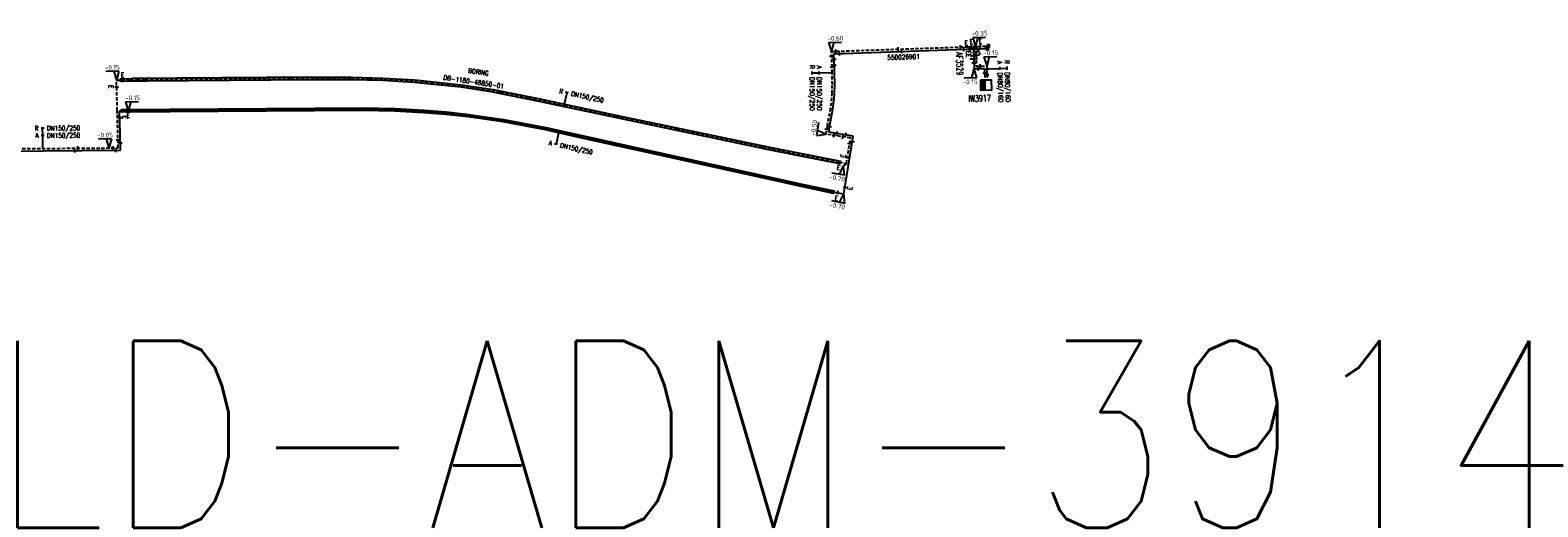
# Model space of a CAD drawing. Header units: millimetres. Extents: x 0 to 118318689, y 0 to 490460760.
# Tile 116 of 117: x 117977689 to 118268279, y 488445788 to 488537665. Entities that reach past the tile are written whole.
import ezdxf
from ezdxf.enums import TextEntityAlignment as Align

# ---------------------------------------------------------------- set-up
doc = ezdxf.new("R2010")
doc.units = ezdxf.units.MM
doc.header["$LTSCALE"] = 200
doc.linetypes.add('HIDDEN2', pattern=[4.7625, 3.175, -1.5875])
doc.layers.get('0').update_dxf_attribs({"color": 8})
for name, color, linetype in [('LD-I-lekdetectiecode', 7, 'Continuous'), ('WT-C-AFSLUITER', 7, 'Continuous'), ('WT-C-kastWM', 7, 'Continuous'), ('WT-C-mof', 7, 'Continuous'), ('WT-C-tstuk', 7, 'Continuous'), ('WT-I-diam', 7, 'Continuous'), ('WT-I-info', 7, 'Continuous'), ('WT-I-NAP', 7, 'Continuous'), ('WT-L-aanvoer', 6, 'Continuous'), ('WT-L-MANTELBUIS', 6, 'Continuous'), ('WT-L-retour', 6, 'HIDDEN2')]:
    doc.layers.add(name, color=color, linetype=linetype)
doc.styles.add('DIN17', font='ROMANS.SHX', dxfattribs={"width": 0.9})
doc.styles.add('ISOCP', font='ISOCP.SHX')

# ---------------------------------------------------------------- blocks, each defined once
blk = doc.blocks.new('LR-hyp')
at = {"color": 7, "linetype": 'ByBlock', "lineweight": -3, "style": 'DIN17', "width": 0.9}
blk.add_attdef('*1', text='', height=1.8, dxfattribs=at).set_placement((0, 0), align=Align.MIDDLE)
at = {"color": 7, "linetype": 'ByBlock', "lineweight": -2, "style": 'DIN17', "width": 0.9, "flags": 1}
blk.add_attdef('*2', text='', height=1.8, dxfattribs=at).set_placement((0, -5), align=Align.MIDDLE)
blk = doc.blocks.new('LR-mof')
at = {"color": 0, "linetype": 'ByBlock', "lineweight": -2}
blk.add_line((0, -0.75), (0, 0.75), dxfattribs=at)
blk = doc.blocks.new('LR-mofD')
at = {"color": 0, "linetype": 'ByBlock', "lineweight": -2}
blk.add_line((0, -0.75), (0, 0.75), dxfattribs=at)
at = {"color": 1, "linetype": 'ByBlock', "lineweight": -3, "style": 'DIN17', "width": 0.9}
blk.add_attdef('*1', text='', height=1.8, dxfattribs=at).set_placement((0, 2), align=Align.MIDDLE)
blk = doc.blocks.new('LR-AFS')
at = {"color": 0, "lineweight": -3, "const_width": 0.7}
blk.add_lwpolyline([(0, -1.5), (0, 1.5)], dxfattribs=at)
at = {"color": 7, "linetype": 'ByBlock', "lineweight": -2, "style": 'DIN17', "width": 0.9}
blk.add_attdef('*1', text='', height=2.5, dxfattribs=at).set_placement((0, 5), align=Align.MIDDLE)
at = {"color": 0, "linetype": 'ByBlock', "lineweight": -2, "style": 'DIN17', "width": 0.3, "flags": 1}
for tag, p in [('*2', (2.5, 1.5)), ('OCODE', (-7.5, -2.5)), ('ST', (-7.5, -5)), ('VCODE', (-2.5, -5)), ('NCODE', (-2.5, -2.5)), ('NIVO', (2.5, -5)), ('BC', (2.5, -2.5)), ('IMM', (7.5, -5)), ('RK', (7.5, -2.5)), ('VERTR', (-7.5, -10)), ('DEKM', (-7.5, -12.5)), ('FABR', (-7.5, -7.5)), ('PDATUM', (-2.5, -12.5)), ('OPBLEN', (-2.5, -10)), ('TYPE', (-2.5, -7.5)), ('OPBOUW', (2.5, -7.5)), ('HULPST', (2.5, -10)), ('OPM', (2.5, -12.5)), ('VERLSP', (7.5, -10)), ('BEDIEN', (7.5, -7.5)), ('BORD', (7.5, -12.5)), ('BORDL', (-7.5, -15)), ('BORDX', (-2.5, -15)), ('BORDY', (2.5, -15)), ('BORDZ', (7.5, -15))]:
    blk.add_attdef(tag, text='', height=1.8, dxfattribs=at).set_placement(p, align=Align.MIDDLE)
blk = doc.blocks.new('LR-tsb')
blk.add_circle((0, 0), 0.375)
blk = doc.blocks.new('nap1')
at = {"color": 0, "linetype": 'Continuous'}
for p, q in [((-1, 3.5), (0, 0)), ((-1, 3.5), (4, 3.5)), ((1, 3.5), (0, 0))]:
    blk.add_line(p, q, dxfattribs=at)
at = {"color": 0, "linetype": 'Continuous', "style": 'ISOCP'}
for tag, p in [('*1', (1.7, 5)), ('*2', (4, 1.5))]:
    blk.add_attdef(tag, text='', height=1.8, dxfattribs=at).set_placement(p, align=Align.MIDDLE)
blk = doc.blocks.new('LR-smof')
at = {"color": 0, "linetype": 'ByBlock', "lineweight": -2}
blk.add_lwpolyline([(1, 0.5), (0, 0.5), (0, -0.5), (1, -0.5)], dxfattribs=at)
blk = doc.blocks.new('nap2')
at = {"color": 0, "linetype": 'Continuous'}
for p, q in [((1, 3.5), (-4, 3.5)), ((-1, 3.5), (0, 0)), ((1, 3.5), (0, 0))]:
    blk.add_line(p, q, dxfattribs=at)
at = {"color": 0, "linetype": 'Continuous', "style": 'ISOCP'}
for tag, p in [('*1', (-1.5, 5)), ('*2', (-4, 1.5))]:
    blk.add_attdef(tag, text='', height=1.8, dxfattribs=at).set_placement(p, align=Align.MIDDLE)
blk = doc.blocks.new('LR-kastWM')
at = {"color": 0, "linetype": 'ByBlock', "lineweight": -3}
blk.add_lwpolyline([(-2, 2), (2, 2), (2, -2), (-2, -2)], close=True, dxfattribs=at)
at = {"color": 0}
blk.add_solid([(-2, -2), (0, -2), (-2, 2), (0, 2)], dxfattribs=at)
at = {"color": 7, "linetype": 'ByBlock', "lineweight": -3, "style": 'DIN17', "width": 0.7}
for tag, p in [('*1', (0, 5)), ('*2', (0, -5))]:
    blk.add_attdef(tag, text='', height=2.5, dxfattribs=at).set_placement(p, align=Align.MIDDLE)
at = {"color": 0, "linetype": 'ByBlock', "lineweight": -2, "style": 'DIN17', "width": 0.3, "flags": 1}
for tag, p in [('OCODE', (4.5, 1.25)), ('NCODE', (9.5, 1.25)), ('BC', (14.5, 1.25)), ('RK', (19.5, 1.25)), ('ST', (4.5, -1.25)), ('VCODE', (9.5, -1.25)), ('NIVO', (14.5, -1.25)), ('IMM', (19.5, -1.25))]:
    blk.add_attdef(tag, text='', height=1.8, dxfattribs=at).set_placement(p, align=Align.MIDDLE)
blk = doc.blocks.new('LR-DIAO1')
at = {"color": 0, "lineweight": -3}
blk.add_line((0, 0), (0, -5), dxfattribs=at)
blk.add_lwpolyline([(0.61, -5), (0, -5), (-0.61, -5)], dxfattribs=at)
at = {"color": 1, "lineweight": -3, "style": 'DIN17', "width": 0.9}
blk.add_attdef('*1', text='', height=1.8, dxfattribs=at).set_placement((-1.61, -5), align=Align.MIDDLE_RIGHT)
blk.add_attdef('*11', text='', height=1.8, dxfattribs=at).set_placement((1.61, -5), align=Align.MIDDLE_LEFT)
blk = doc.blocks.new('LR-DIAB1')
at = {"color": 0, "lineweight": -3}
blk.add_line((0, 0), (0, 5), dxfattribs=at)
blk.add_lwpolyline([(0.61, 5), (0, 5), (-0.61, 5)], dxfattribs=at)
at = {"color": 1, "lineweight": -3, "style": 'DIN17', "width": 0.9}
blk.add_attdef('*1', text='', height=1.8, dxfattribs=at).set_placement((-1.61, 5), align=Align.MIDDLE_RIGHT)
blk.add_attdef('*11', text='', height=1.8, dxfattribs=at).set_placement((1.61, 5), align=Align.MIDDLE_LEFT)
blk = doc.blocks.new('LR-DIAB2')
at = {"color": 0, "linetype": 'Continuous', "lineweight": -3}
blk.add_line((0, 5), (0, 7.8), dxfattribs=at)
at = {"color": 0, "lineweight": -3}
blk.add_line((0, 0), (0, 5), dxfattribs=at)
for points in [[(0.61, 7.8), (0, 7.8), (-0.61, 7.8)], [(0.61, 5), (0, 5), (-0.61, 5)]]:
    blk.add_lwpolyline(points, dxfattribs=at)
at = {"color": 1, "lineweight": -3, "style": 'DIN17', "width": 0.9}
for tag, p in [('*1', (-1.61, 7.8)), ('*2', (-1.61, 5.02))]:
    blk.add_attdef(tag, text='', height=1.8, dxfattribs=at).set_placement(p, align=Align.MIDDLE_RIGHT)
for tag, p in [('*11', (1.61, 7.8)), ('*12', (1.61, 5))]:
    blk.add_attdef(tag, text='', height=1.8, dxfattribs=at).set_placement(p, align=Align.MIDDLE_LEFT)
blk = doc.blocks.new('LR-DIAO2')
at = {"color": 0, "lineweight": -3}
blk.add_line((0, 0), (0, -5), dxfattribs=at)
at = {"color": 0, "linetype": 'Continuous', "lineweight": -3}
blk.add_line((0, -5), (0, -7.8), dxfattribs=at)
at = {"color": 0, "lineweight": -3}
for points in [[(0.61, -5), (0, -5), (-0.61, -5)], [(0.61, -7.8), (0, -7.8), (-0.61, -7.8)]]:
    blk.add_lwpolyline(points, dxfattribs=at)
at = {"color": 1, "lineweight": -3, "style": 'DIN17', "width": 0.9}
for tag, p in [('*1', (-1.61, -5)), ('*2', (-1.61, -7.78))]:
    blk.add_attdef(tag, text='', height=1.8, dxfattribs=at).set_placement(p, align=Align.MIDDLE_RIGHT)
for tag, p in [('*11', (1.61, -5)), ('*12', (1.61, -7.8))]:
    blk.add_attdef(tag, text='', height=1.8, dxfattribs=at).set_placement(p, align=Align.MIDDLE_LEFT)

msp = doc.modelspace()

# ---------------------------------------------------------------- linework, layer by layer
at = {"layer": 'WT-I-NAP'}
msp.add_line((118135012, 488511968), (118134462, 488511492), dxfattribs=at)
at = {"layer": 'WT-L-aanvoer'}
for p, q in [((118132589, 488533123), (118158066, 488534009)), ((118132711, 488530473), (118132589, 488533123)), ((118158066, 488534009), (118161570, 488534131)), ((118159480, 488534059), (118159549, 488532108)), ((118159549, 488532108), (118159615, 488530231)), ((118161570, 488534131), (118162395, 488534160)), ((118132736, 488529428), (118132711, 488530473)), ((118132752, 488527216), (118132736, 488529428)), ((118159615, 488530231), (118161627, 488530302)), ((118161627, 488530302), (118161685, 488528542)), ((118132699, 488525419), (118132752, 488527216)), ((118132354, 488522038), (118132592, 488523937)), ((118132592, 488523937), (118132699, 488525419)), ((117994927, 488522093), (117996149, 488522108)), ((117994975, 488520121), (117994927, 488522093)), ((117996149, 488522108), (117998023, 488522128)), ((117998023, 488522128), (118001793, 488522130)), ((118001793, 488522130), (118006253, 488522165)), ((118006253, 488522165), (118010241, 488522197)), ((118010241, 488522197), (118015576, 488522251)), ((118015576, 488522251), (118022723, 488522321)), ((118022723, 488522321), (118034794, 488522421)), ((118034794, 488522421), (118041850, 488522460)), ((118041850, 488522460), (118047950, 488522330)), ((118047950, 488522330), (118053605, 488522010)), ((118053605, 488522010), (118057831, 488521653)), ((118057831, 488521653), (118062142, 488521179)), ((118062142, 488521179), (118068902, 488520223)), ((118131785, 488519115), (118132354, 488522038)), ((117995109, 488514517), (117994975, 488520121)), ((118068902, 488520223), (118077038, 488518669)), ((118077038, 488518669), (118084634, 488516994)), ((118131611, 488517993), (118131785, 488519115)), ((118136325, 488517262), (118131611, 488517993)), ((118084634, 488516994), (118098453, 488513929)), ((118134839, 488508062), (118136325, 488517262)), ((117972861, 488514351), (117995109, 488514517)), ((118098453, 488513929), (118115250, 488510190)), ((118115250, 488510190), (118126684, 488507685)), ((118126684, 488507685), (118132607, 488506452)), ((118132607, 488506452), (118134521, 488506095)), ((118134521, 488506095), (118134839, 488508062))]:
    msp.add_line(p, q, dxfattribs=at)
at = {"layer": 'WT-L-MANTELBUIS'}
for points in [[(118031953, 488528620), (118039580, 488528620), (118045684, 488528439), (118051775, 488528080), (118060791, 488527150), (118066928, 488526207), (118075912, 488524434), (118090545, 488521304), (118120511, 488515035), (118133870, 488512409), (118133774, 488511919), (118120409, 488514545), (118090443, 488520815), (118075810, 488523945), (118066839, 488525697), (118060734, 488526653), (118051734, 488527561), (118045655, 488527940), (118039576, 488528120), (118031955, 488528111), (118000382, 488527831), (117997318, 488527812), (117995126, 488527773), (117995118, 488528273), (117997314, 488528318), (118031953, 488528620), (118031953, 488528620)], [(118031953, 488528620), (118031953, 488528620), (117997314, 488528318)]]:
    msp.add_lwpolyline(points, dxfattribs=at)
msp.add_lwpolyline([(118062114, 488520930), (118057807, 488521404), (118053587, 488521761), (118047936, 488522080), (118041848, 488522210), (117995269, 488521847), (117995265, 488522347), (118041848, 488522710), (118047955, 488522580), (118053619, 488522260), (118057852, 488521902), (118062169, 488521427), (118068937, 488520471), (118077091, 488518913), (118084688, 488517238), (118098507, 488514173), (118126735, 488507930), (118132658, 488506696), (118132556, 488506207), (118126630, 488507441), (118098399, 488513685), (118084580, 488516750), (118076987, 488518424), (118068855, 488519978)], close=True, dxfattribs=at)
at = {"layer": 'WT-L-retour'}
for p, q in [((118132118, 488533557), (118158408, 488534472)), ((118132262, 488530457), (118132118, 488533557)), ((118158408, 488534472), (118161554, 488534581)), ((118159913, 488534524), (118159974, 488532811)), ((118159974, 488532811), (118160049, 488530697)), ((118161554, 488534581), (118162602, 488534617)), ((118132286, 488529421), (118132262, 488530457)), ((118132302, 488527221), (118132286, 488529421)), ((118160049, 488530697), (118162062, 488530767)), ((118162062, 488530767), (118162135, 488528557)), ((117994335, 488528004), (117996949, 488528067)), ((117994383, 488526027), (117994335, 488528004)), ((117996949, 488528067), (117998255, 488528067)), ((117998255, 488528067), (117999877, 488528077)), ((117999877, 488528077), (118014073, 488528192)), ((118014073, 488528192), (118018702, 488528244)), ((118018702, 488528244), (118027983, 488528336)), ((118027983, 488528336), (118035092, 488528380)), ((118035092, 488528380), (118039580, 488528370)), ((118039580, 488528370), (118043094, 488528294)), ((118043094, 488528294), (118047037, 488528134)), ((118047037, 488528134), (118049945, 488527955)), ((118049945, 488527955), (118054993, 488527550)), ((118054993, 488527550), (118058139, 488527222)), ((118058139, 488527222), (118060766, 488526901)), ((118060766, 488526901), (118064773, 488526312)), ((118064773, 488526312), (118068309, 488525694)), ((118132250, 488525442), (118132302, 488527221)), ((117994474, 488522214), (117994383, 488526027)), ((118068309, 488525694), (118073736, 488524623)), ((118073736, 488524623), (118080637, 488523176)), ((118131909, 488522109), (118132144, 488523981)), ((118132144, 488523981), (118132250, 488525442)), ((117994648, 488514964), (117994474, 488522214)), ((118080637, 488523176), (118090494, 488521059)), ((118090494, 488521059), (118102233, 488518597)), ((118131341, 488519192), (118131909, 488522109)), ((118102233, 488518597), (118118860, 488515127)), ((118131097, 488517617), (118131341, 488519192)), ((118135809, 488516887), (118131097, 488517617)), ((117973309, 488514804), (117994648, 488514964)), ((118118860, 488515127), (118133546, 488512210)), ((118135322, 488513882), (118135809, 488516887)), ((118133546, 488512210), (118135012, 488511967)), ((118135012, 488511967), (118135322, 488513882))]:
    msp.add_line(p, q, dxfattribs=at)

# ---------------------------------------------------------------- block references
at = {"layer": 'LD-I-lekdetectiecode', "linetype": 'Continuous'}
ref = msp.add_blockref('LR-hyp', (118131452, 488459761), dxfattribs=dict(at, xscale=20000, yscale=20000, zscale=20000))
ref.add_attrib('*1', 'LD-ADM-3914', dxfattribs={"layer": '0', "color": 0, "linetype": 'ByBlock', "lineweight": -3, "height": 36000, "style": 'DIN17', "width": 0.9}).set_placement((118131452, 488459761), align=Align.MIDDLE)
at = {"layer": 'WT-C-AFSLUITER', "linetype": 'Continuous'}
ref = msp.add_blockref('LR-AFS', (118159549, 488532108), dxfattribs=dict(at, xscale=500, yscale=500, zscale=500, rotation=272.0302))
ref.add_attrib('*1', 'AF3529', dxfattribs={"layer": '0', "color": 7, "linetype": 'ByBlock', "lineweight": -2, "height": 1250, "rotation": 272.0302, "style": 'DIN17', "width": 0.65}).set_placement((118156838, 488531198), align=Align.MIDDLE)
at = {"layer": 'WT-C-AFSLUITER', "linetype": 'Continuous', "xscale": 500, "yscale": 500, "zscale": 500, "rotation": 272.0302}
msp.add_blockref('LR-AFS', (118159974, 488532811), dxfattribs=at)
at = {"layer": 'WT-C-kastWM', "linetype": 'Continuous'}
ref = msp.add_blockref('LR-kastWM', (118161925, 488527086), dxfattribs=dict(at, xscale=500, yscale=500, zscale=500, rotation=1.553950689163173))
ref.add_attrib('*1', 'IW3917', dxfattribs={"layer": '0', "color": 7, "linetype": 'ByBlock', "lineweight": -3, "height": 1250, "rotation": 1.55395, "style": 'DIN17', "width": 0.65}).set_placement((118160679, 488524517), align=Align.MIDDLE)
at = {"layer": 'WT-C-mof', "linetype": 'Continuous'}
ref = msp.add_blockref('LR-mofD', (118158765, 488534034), dxfattribs=dict(at, xscale=500, yscale=500, zscale=500, rotation=1.9927))
ref.add_attrib('*1', 'E', dxfattribs={"layer": '0', "color": 1, "linetype": 'ByBlock', "lineweight": -3, "height": 900, "rotation": 1.9927, "style": 'DIN17', "width": 0.9}).set_placement((118158108, 488535223), align=Align.MIDDLE)
at = {"layer": 'WT-C-mof', "linetype": 'Continuous', "xscale": 500, "yscale": 500, "zscale": 500}
for p, rotation in [((118159108, 488534496), 1.9927), ((118160855, 488534557), 1.9927), ((117995529, 488528033), 1.3735), ((117994958, 488520821), 271.3735)]:
    msp.add_blockref('LR-mofD', p, dxfattribs=dict(at, rotation=rotation)).add_auto_attribs({'*1': 'E'})
for name, p, rotation in [('LR-mof', (118132159, 488532678), 272.6526), ('LR-mof', (118132637, 488532069), 272.6526), ('LR-mof', (118133011, 488533588), 1.9927), ('LR-mof', (118133683, 488533161), 1.9927), ('LR-mof', (118144987, 488534005), 1.9927), ('LR-mof', (118145651, 488533577), 1.9927), ('LR-mof', (118156995, 488534422), 1.9927), ('LR-mof', (118157640, 488533995), 1.9927), ('LR-smof', (118162395, 488534160), 181.9927), ('LR-smof', (118162602, 488534617), 181.9927), ('LR-mof', (118132257, 488530559), 272.6526), ('LR-mof', (118132691, 488530903), 272.6526), ('LR-mof', (118159576, 488531353), 272.0302), ('LR-mof', (118160383, 488530258), 2.0081), ('LR-mof', (118160835, 488530724), 2.0081), ('LR-mof', (118161658, 488529382), 271.8863), ('LR-mof', (118162084, 488530124), 271.8863), ('LR-mof', (118162119, 488529062), 271.8863), ('LR-mof', (118131252, 488518617), 261.1857276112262), ('LR-mof', (118131770, 488519018), 81.1857), ('LR-mof', (118132572, 488517388), 351.1888), ('LR-mof', (118133201, 488517746), 351.1888), ('LR-mof', (118134342, 488517114), 351.1888), ('LR-mof', (118134893, 488517484), 351.1888), ('LR-mof', (117986320, 488514451), 0.4284000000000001), ('LR-mof', (117986887, 488514906), 0.4284000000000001), ('LR-mof', (117993605, 488514956), 0.4284000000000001), ('LR-mof', (117994174, 488514510), 0.4284000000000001), ('LR-mof', (117994611, 488516515), 271.3735), ('LR-mof', (117995074, 488515962), 271.3735), ('LR-mof', (118135630, 488515782), 80.8014), ('LR-mof', (118136157, 488516219), 260.8204812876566)]:
    msp.add_blockref(name, p, dxfattribs=dict(at, rotation=rotation))
at = {"layer": 'WT-C-mof', "linetype": 'Continuous'}
ref = msp.add_blockref('LR-mofD', (118159949, 488533532), dxfattribs=dict(at, xscale=500, yscale=500, zscale=500, rotation=272.0302))
ref.add_attrib('*1', 'E', dxfattribs={"layer": '0', "color": 1, "linetype": 'ByBlock', "lineweight": -3, "height": 900, "rotation": 272.0302, "style": 'DIN17', "width": 0.9}).set_placement((118158529, 488533353), align=Align.MIDDLE)
ref = msp.add_blockref('LR-mofD', (118159509, 488532761), dxfattribs=dict(at, xscale=500, yscale=500, zscale=500, rotation=272.0141361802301))
ref.add_attrib('*1', 'E', dxfattribs={"layer": '0', "color": 1, "linetype": 'ByBlock', "lineweight": -3, "height": 900, "rotation": 272.01414, "style": 'DIN17', "width": 0.9}).set_placement((118158537, 488532717), align=Align.MIDDLE)
ref = msp.add_blockref('LR-mofD', (118160240, 488534085), dxfattribs=dict(at, xscale=500, yscale=500, zscale=500, rotation=181.9927))
ref.add_attrib('*1', 'E', dxfattribs={"layer": '0', "color": 1, "linetype": 'ByBlock', "lineweight": -3, "height": 900, "rotation": 1.9927, "style": 'DIN17', "width": 0.9}).set_placement((118160682, 488533531), align=Align.MIDDLE)
ref = msp.add_blockref('LR-mofD', (117994366, 488526727), dxfattribs=dict(at, xscale=500, yscale=500, zscale=500, rotation=271.3735))
ref.add_attrib('*1', 'E', dxfattribs={"layer": '0', "color": 1, "linetype": 'ByBlock', "lineweight": -3, "height": 900, "rotation": 271.3735, "style": 'DIN17', "width": 0.9}).set_placement((117993261, 488526723), align=Align.MIDDLE)
ref = msp.add_blockref('LR-mofD', (117996224, 488522109), dxfattribs=dict(at, xscale=500, yscale=500, zscale=500, rotation=180.6054))
ref.add_attrib('*1', 'E', dxfattribs={"layer": '0', "color": 1, "linetype": 'ByBlock', "lineweight": -3, "height": 900, "rotation": 0.6054, "style": 'DIN17', "width": 0.9}).set_placement((117996599, 488521287), align=Align.MIDDLE)
ref = msp.add_blockref('LR-mofD', (118133661, 488512191), dxfattribs=dict(at, xscale=500, yscale=500, zscale=500, rotation=170.5998))
ref.add_attrib('*1', 'E', dxfattribs={"layer": '0', "color": 1, "linetype": 'ByBlock', "lineweight": -3, "height": 900, "rotation": 350.5998, "style": 'DIN17', "width": 0.9}).set_placement((118133497, 488511204), align=Align.MIDDLE)
ref = msp.add_blockref('LR-mofD', (118135210, 488513191), dxfattribs=dict(at, xscale=500, yscale=500, zscale=500, rotation=260.8014))
ref.add_attrib('*1', 'E', dxfattribs={"layer": '0', "color": 1, "linetype": 'ByBlock', "lineweight": -3, "height": 900, "rotation": 80.8014, "style": 'DIN17', "width": 0.9}).set_placement((118134406, 488513423), align=Align.MIDDLE)
ref = msp.add_blockref('LR-mofD', (118133268, 488506328), dxfattribs=dict(at, xscale=500, yscale=500, zscale=500, rotation=169.4321))
ref.add_attrib('*1', 'E', dxfattribs={"layer": '0', "color": 1, "linetype": 'ByBlock', "lineweight": -3, "height": 900, "rotation": 349.4321, "style": 'DIN17', "width": 0.9}).set_placement((118133084, 488505345), align=Align.MIDDLE)
ref = msp.add_blockref('LR-mofD', (118134733, 488507370), dxfattribs=dict(at, xscale=500, yscale=500, zscale=500, rotation=260.7981241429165))
ref.add_attrib('*1', 'E', dxfattribs={"layer": '0', "color": 1, "linetype": 'ByBlock', "lineweight": -3, "height": 900, "rotation": 80.79812, "style": 'DIN17', "width": 0.9}).set_placement((118135720, 488507210), align=Align.MIDDLE)
at = {"layer": 'WT-C-tstuk', "linetype": 'Continuous', "xscale": 500, "yscale": 500, "zscale": 500, "rotation": 272.0302}
for p in [(118159480, 488534059), (118159913, 488534524)]:
    msp.add_blockref('LR-tsb', p, dxfattribs=at)
at = {"layer": 'WT-I-diam', "linetype": 'Continuous', "xscale": 500, "yscale": 500, "zscale": 500}
for name, p, rotation, values in [('LR-DIAO2', (118132286, 488529421), 270.412195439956, {'*1': 'A', '*11': 'DN150/250', '*2': 'R', '*12': 'DN150/250'}), ('LR-DIAB2', (118162081, 488530209), 271.8863106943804, {'*1': 'R', '*11': 'DN80/160', '*2': 'A', '*12': 'DN80/160'}), ('LR-DIAB1', (118080637, 488523176), 347.8789845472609, {'*1': 'R', '*11': 'DN150/250'}), ('LR-DIAB2', (117980124, 488514855), 0.4284326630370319, {'*1': 'R', '*11': 'DN150/250', '*2': 'A', '*12': 'DN150/250'}), ('LR-DIAO1', (118079582, 488518108), 347.565603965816, {'*1': 'A', '*11': 'DN150/250'})]:
    msp.add_blockref(name, p, dxfattribs=dict(at, rotation=rotation)).add_auto_attribs(values)
at = {"layer": 'WT-I-info', "linetype": 'Continuous'}
ref = msp.add_blockref('LR-hyp', (118146018, 488532492), dxfattribs=dict(at, xscale=500, yscale=500, zscale=500, rotation=347.6452234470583))
ref.add_attrib('*1', '550026901', dxfattribs={"layer": '0', "color": 0, "linetype": 'ByBlock', "lineweight": -3, "height": 900, "rotation": 1.99272, "style": 'DIN17', "width": 0.9}).set_placement((118146018, 488532492), align=Align.MIDDLE)
ref = msp.add_blockref('LR-hyp', (118063155, 488527709), dxfattribs=dict(at, xscale=500.0000000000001, yscale=500.0000000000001, zscale=500.0000000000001, rotation=347.6452234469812))
ref.add_attrib('*1', 'DB-1180-48850-01', dxfattribs={"layer": '0', "color": 0, "linetype": 'ByBlock', "lineweight": -3, "height": 900, "rotation": 351.6265, "style": 'DIN17', "width": 0.9}).set_placement((118063155, 488527709), align=Align.MIDDLE)
at = {"layer": 'WT-I-NAP', "linetype": 'Continuous'}
ref = msp.add_blockref('nap1', (118132118, 488533557), dxfattribs=dict(at, xscale=500, yscale=500, zscale=500, rotation=1.992722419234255))
ref.add_attrib('*1', '-0.60', dxfattribs={"layer": '0', "color": 1, "linetype": 'Continuous', "height": 900, "rotation": 1.99272, "style": 'ISOCP'}).set_placement((118132881, 488536085), align=Align.MIDDLE)
ref = msp.add_blockref('nap1', (118159913, 488534524), dxfattribs=dict(at, xscale=500, yscale=500, zscale=500, rotation=2.030225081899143))
ref.add_attrib('*1', '-0.35', dxfattribs={"layer": '0', "color": 1, "linetype": 'Continuous', "height": 900, "rotation": 2.03023, "style": 'ISOCP'}).set_placement((118160675, 488537052), align=Align.MIDDLE)
ref = msp.add_blockref('nap1', (118162062, 488530767), dxfattribs=dict(at, xscale=500, yscale=500, zscale=500, rotation=2.008106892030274))
ref.add_attrib('*1', '-0.15', dxfattribs={"layer": '0', "color": 1, "linetype": 'Continuous', "height": 900, "rotation": 2.00811, "style": 'ISOCP'}).set_placement((118162825, 488533296), align=Align.MIDDLE)
ref = msp.add_blockref('nap2', (117994335, 488528004), dxfattribs=dict(at, xscale=500, yscale=500, zscale=500, rotation=1.373523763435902))
ref.add_attrib('*1', '-0.15', dxfattribs={"layer": '0', "color": 1, "linetype": 'Continuous', "height": 900, "rotation": 1.37352, "style": 'ISOCP'}).set_placement((117993526, 488530486), align=Align.MIDDLE)
ref = msp.add_blockref('nap1', (118159615, 488530231), dxfattribs=dict(at, xscale=500, yscale=500, zscale=500, rotation=182.0080691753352))
ref.add_attrib('*1', '-0.15', dxfattribs={"layer": '0', "color": 1, "linetype": 'Continuous', "height": 900, "rotation": 2.00807, "style": 'ISOCP'}).set_placement((118158853, 488527703), align=Align.MIDDLE)
ref = msp.add_blockref('nap1', (117996610, 488522113), dxfattribs=dict(at, xscale=500, yscale=500, zscale=500, rotation=0.9502564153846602))
ref.add_attrib('*1', '-0.15', dxfattribs={"layer": '0', "color": 1, "linetype": 'Continuous', "height": 900, "rotation": 0.95026, "style": 'ISOCP'}).set_placement((117997419, 488524627), align=Align.MIDDLE)
ref = msp.add_blockref('nap2', (117992875, 488514950), dxfattribs=dict(at, xscale=500, yscale=500, zscale=500, rotation=0.4284321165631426))
ref.add_attrib('*1', '-0.05', dxfattribs={"layer": '0', "color": 1, "linetype": 'Continuous', "height": 900, "rotation": 0.42843, "style": 'ISOCP'}).set_placement((117992106, 488517445), align=Align.MIDDLE)
ref = msp.add_blockref('nap1', (118131097, 488517617), dxfattribs=dict(at, xscale=500, yscale=500, zscale=500, rotation=81.1857276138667))
ref.add_attrib('*1', '-0.50', dxfattribs={"layer": '0', "color": 1, "linetype": 'Continuous', "height": 900, "rotation": 81.18573, "style": 'ISOCP'}).set_placement((118128757, 488518840), align=Align.MIDDLE)
ref = msp.add_blockref('nap1', (118134462, 488511492), dxfattribs=dict(at, xscale=500, yscale=500, zscale=500, rotation=170.5997561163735))
ref.add_attrib('*1', '-0.70', dxfattribs={"layer": '0', "color": 1, "linetype": 'Continuous', "height": 900, "rotation": 350.59976, "style": 'ISOCP'}).set_placement((118133215, 488509164), align=Align.MIDDLE)
ref = msp.add_blockref('nap1', (118134521, 488506095), dxfattribs=dict(at, xscale=500, yscale=500, zscale=500, rotation=169.4321256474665))
ref.add_attrib('*1', '-0.70', dxfattribs={"layer": '0', "color": 1, "linetype": 'Continuous', "height": 900, "rotation": 349.43213, "style": 'ISOCP'}).set_placement((118133226, 488503793), align=Align.MIDDLE)

# ---------------------------------------------------------------- texts
at = {"layer": 'WT-I-info', "style": 'DIN17', "width": 0.9}
msp.add_text('BORING', height=900, rotation=351.6265, dxfattribs=at).set_placement((118062046, 488529443))

doc.saveas('drawing.dxf')
